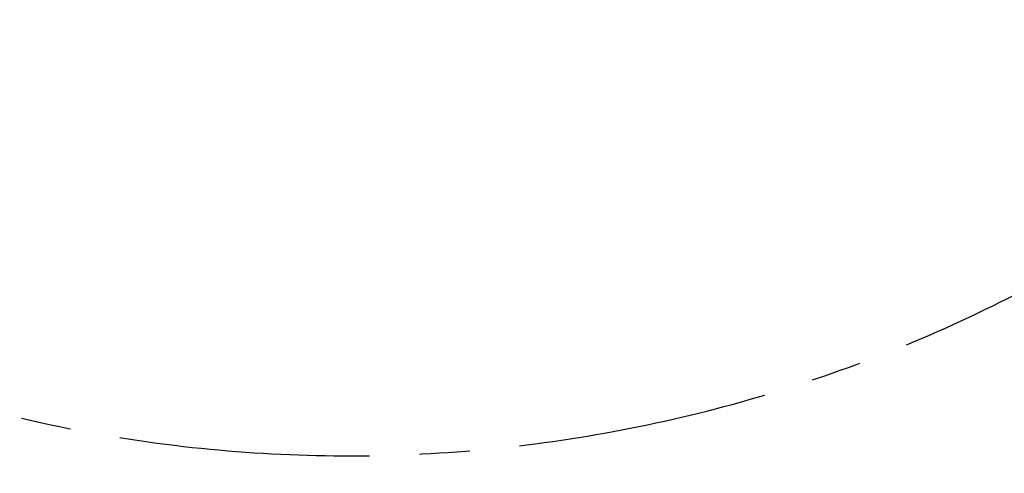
# Model space of a CAD drawing. Header units: millimetres. Extents: x 0 to 11920, y 0 to 8400.
# Tile 12 of 47: x 3613 to 4610, y 3936 to 4396. Entities that reach past the tile are written whole.
import ezdxf

# ---------------------------------------------------------------- set-up
doc = ezdxf.new("R2010")
doc.units = ezdxf.units.MM
doc.header["$LTSCALE"] = 20
doc.linetypes.add('CENTERX2', pattern=[20.32, 12.7, -2.54, 2.54, -2.54])
doc.layers.add('THICK_LINE', color=7, linetype='Continuous')
doc.styles.add('SLDTEXTSTYLE0', font='TXT', dxfattribs={"width": 0.605})
doc.dimstyles.new('SLDDIMSTYLE2', dxfattribs={"dimtxt": 70, "dimasz": 70, "dimexe": 0, "dimexo": 0.0625, "dimgap": 17.5, "dimtad": 1, "dimdec": 0, "dimrnd": 1e-09, "dimzin": 12, "dimdsep": 46, "dimtxsty": 'SLDTEXTSTYLE0', "dimsah": 1, "dimcen": 0.09, "dimadec": 0, "dimazin": 3, "dimtfac": 1, "dimtofl": 0, "dimtmove": 0, "dimatfit": 3, "dimfxl": 1, "dimfrac": 2, "dimtolj": 1, "dimtzin": 12, "dimarcsym": 0})

# ---------------------------------------------------------------- blocks, each defined once
blk = doc.blocks.new('_D_8')
at = {"layer": 'THICK_LINE'}
for p, q in [((2950.23, 6742), (5571.25, 6742)), ((5541.25, 3291), (5541.25, 6742)), ((2949.34, 3291), (5571.25, 3291))]:
    blk.add_line(p, q, dxfattribs=at)
for points in [[(5541.25, 6742), (5531.25, 6672), (5551.25, 6672)], [(5541.25, 3291), (5551.25, 3361), (5531.25, 3361)]]:
    blk.add_solid(points, dxfattribs=at)
at = {"layer": 'THICK_LINE', "insert": (5451.01, 4909.56), "char_height": 70, "attachment_point": 1, "rotation": 90, "style": 'SLDTEXTSTYLE0'}
blk.add_mtext('3451', dxfattribs=at)

msp = doc.modelspace()

# ---------------------------------------------------------------- linework, layer by layer
at = {"layer": 'THICK_LINE'}
msp.add_arc((2909.3382033, 5912.0024736), 2621, 212, 335, dxfattribs=at)
at = {"layer": 'THICK_LINE', "linetype": 'CENTERX2'}
msp.add_arc((3947.0606194, 5428.1045639), 1473.7, 245.1086297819, 335, dxfattribs=at)

# ---------------------------------------------------------------- dimensions: what is measured, and where the dimension line sits
at = {"layer": 'THICK_LINE'}
dim = msp.add_linear_dim(base=(5541.2456172, 6742.0024736), p1=(2909.3382033, 3291.0024736), p2=(2910.2307972, 6742.0024736), angle=90, dimstyle='SLDDIMSTYLE2', dxfattribs=at)
dim.commit()
dim.dimension.update_dxf_attribs({"geometry": '_D_8', "text_midpoint": (5541.2456172, 5016.5024736), "dimtype": 160})

doc.saveas('drawing.dxf')
